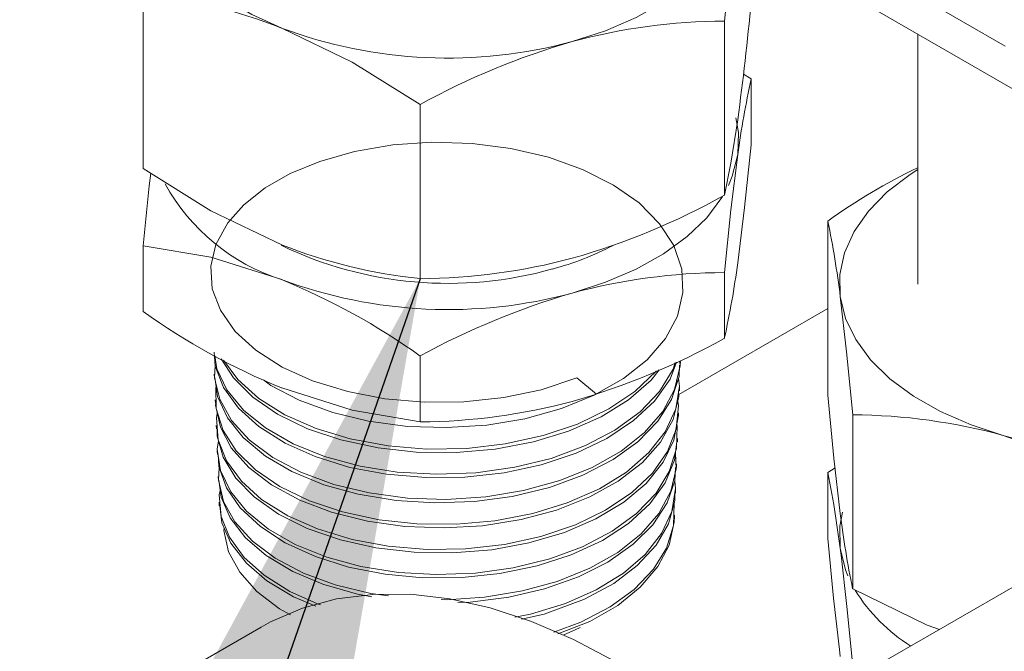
# Model space of a CAD drawing. Header units: millimetres. Extents: x 450 to 25135, y 150 to 17673.
# Tile 8 of 201: x 3639 to 3812, y 1999 to 2110. Entities that reach past the tile are written whole.
import ezdxf

# ---------------------------------------------------------------- set-up
doc = ezdxf.new("R2010")
doc.units = ezdxf.units.MM
doc.linetypes.add('SLD-Continua', pattern=[0])
doc.layers.add('COTAS', color=1, linetype='SLD-Continua')
doc.layers.add('OCULTA', color=8, linetype='SLD-Continua')
doc.styles.get("Standard").update_dxf_attribs({"font": 'ARIALN.TTF'})
doc.dimstyles.new('SLDDIMSTYLE0', dxfattribs={"dimtxt": 0.18, "dimasz": 105, "dimexe": 0, "dimexo": 0.0625, "dimgap": 0, "dimtad": 0, "dimtih": 1, "dimtoh": 1, "dimdec": 0, "dimrnd": 1e-09, "dimzin": 0, "dimdsep": 46, "dimtxsty": 'Standard', "dimsah": 1, "dimcen": 0.09, "dimadec": 0, "dimazin": 0, "dimtfac": 105, "dimtdec": 0, "dimtofl": 0, "dimtmove": 0, "dimatfit": 3, "dimfxl": 1, "dimfrac": 2, "dimtolj": 1, "dimtzin": 0, "dimarcsym": 0})

msp = doc.modelspace()

# ---------------------------------------------------------------- linework, layer by layer
at = {"color": 7, "linetype": 'SLD-Continua', "lineweight": 18, "ltscale": 30}
msp.add_line((3796.79, 2107.83), (3796.79, 2063.84), dxfattribs=at)
at = {"layer": 'COTAS', "linetype": 'SLD-Continua', "lineweight": 18, "ltscale": 30}
for p, q in [((3812.19, 2105.7), (3759.69, 2136.01)), ((3763.83, 2126.85), (3813.96, 2097.91)), ((3660.63, 2084.2), (3660.63, 2114.83)), ((3762.81, 2079.48), (3762.81, 2110.11)), ((3767.53, 2099.93), (3766.16, 2100.79)), ((3767.53, 2099.93), (3767.53, 2088.35)), ((3709.36, 2064.81), (3709.36, 2095.44)), ((3780.99, 2044.32), (3780.99, 2074.95)), ((3660.63, 2070.6), (3660.63, 2059.03)), ((3762.81, 2065.88), (3762.81, 2054.3)), ((3709.36, 2051.21), (3709.36, 2039.64)), ((3755.07, 2049.62), (3755.09, 2050.26)), ((3673.16, 2048.03), (3673.18, 2047.4)), ((3754.9, 2045.12), (3754.92, 2045.75)), ((3673.33, 2043.53), (3673.35, 2042.9)), ((3754.73, 2040.61), (3754.75, 2041.24)), ((3785.37, 2010.25), (3785.37, 2040.88)), ((3673.5, 2039.02), (3673.53, 2038.39)), ((3754.55, 2036.1), (3754.58, 2036.73)), ((3673.67, 2034.52), (3673.7, 2033.88)), ((3754.38, 2031.6), (3754.41, 2032.23)), ((3782.26, 2031.55), (3780.99, 2030.72)), ((3780.99, 2030.72), (3780.99, 2019.14)), ((3673.85, 2030.01), (3673.87, 2029.38)), ((3754.21, 2027.09), (3754.23, 2027.72)), ((3674.02, 2025.5), (3674.04, 2024.87)), ((3754.04, 2022.58), (3754.06, 2023.21))]:
    msp.add_line(p, q, dxfattribs=at)
at = {"layer": 'COTAS', "linetype": 'SLD-Continua', "lineweight": 18, "ltscale": 30, "flags": 128}
for points in [[(3663, 2135.6), (3662.9, 2131.73), (3663.68, 2127.88), (3665.32, 2124.13), (3667.79, 2120.54), (3671.06, 2117.16), (3675.07, 2114.05), (3679.74, 2111.28), (3685, 2108.88)], [(3736.08, 2106.51), (3741.94, 2108.4), (3747.31, 2110.71), (3752.12, 2113.41), (3756.28, 2116.44), (3759.71, 2119.77), (3762.37, 2123.32), (3764.13, 2126.87)], [(3764.61, 2126.41), (3763.9, 2120.61), (3762.81, 2110.11)], [(3709.36, 2095.44), (3697.42, 2102.9), (3685, 2108.88)], [(3762.81, 2079.48), (3763.96, 2085.11), (3765.17, 2092.77)], [(3765.17, 2086.64), (3765.27, 2090.51), (3764.84, 2093.11)], [(3740.32, 2044.53), (3736.9, 2047.36), (3730.62, 2045.29), (3724.06, 2043.9), (3717.03, 2043.14), (3710.11, 2043.07), (3703.11, 2043.69), (3696.61, 2044.95), (3690.43, 2046.86), (3685.09, 2049.28), (3680.43, 2052.26), (3676.85, 2055.55), (3674.23, 2059.25), (3672.81, 2063.03), (3672.53, 2067.01), (3673.42, 2070.85), (3675.52, 2074.65), (3678.34, 2077.82), (3682.09, 2080.77), (3686.5, 2083.3), (3691.69, 2085.44), (3697.8, 2087.18), (3704.56, 2088.34), (3711.39, 2088.8), (3718.49, 2088.59), (3725.27, 2087.72), (3731.92, 2086.16), (3737.88, 2084.03), (3743.33, 2081.28), (3747.81, 2078.13), (3751.44, 2074.48), (3753.92, 2070.65), (3755.33, 2066.51), (3755.54, 2062.41), (3754.56, 2058.23), (3752.48, 2054.31), (3749.23, 2050.55), (3745.09, 2047.25), (3739.93, 2044.31), (3734.2, 2041.98), (3727.73, 2040.19), (3721.05, 2039.08), (3713.99, 2038.62), (3707.12, 2038.84), (3700.26, 2039.75), (3693.98, 2041.27), (3688.1, 2043.43), (3683.12, 2046.05), (3681.82, 2047.02)], [(3767.53, 2088.35), (3766.37, 2077.3), (3765.17, 2067.59)], [(3762.81, 2065.88), (3763.96, 2076.93), (3765.17, 2086.64)], [(3763.53, 2081.22), (3764.2, 2082.81), (3765.17, 2086.64)], [(3660.63, 2084.2), (3672.57, 2076.74), (3685, 2070.77)], [(3796.79, 2084.01), (3795.47, 2083.16), (3791.44, 2080.07), (3788.13, 2076.7), (3785.62, 2073.11), (3783.94, 2069.36), (3783.12, 2065.52), (3783.18, 2061.65)], [(3662, 2083.35), (3661.73, 2081.11), (3660.63, 2070.6)], [(3736.08, 2062.28), (3741.94, 2064.17), (3747.31, 2066.48), (3752.12, 2069.18), (3756.28, 2072.21), (3759.71, 2075.54), (3762.37, 2079.09), (3762.49, 2079.29)], [(3660.63, 2070.6), (3672.57, 2068.57), (3685, 2064.65)], [(3783.18, 2061.65), (3784.11, 2057.82), (3785.9, 2054.09), (3788.52, 2050.53), (3791.92, 2047.19), (3796.05, 2044.14), (3800.83, 2041.43), (3806.18, 2039.1), (3812.02, 2037.19)], [(3785.37, 2040.88), (3784.3, 2051.94), (3783.18, 2061.65)], [(3754.42, 2050.12), (3753.26, 2047.17), (3750.54, 2043.3), (3746.87, 2039.85), (3742.15, 2036.71), (3736.78, 2034.15), (3730.6, 2032.09), (3724.13, 2030.7), (3717.19, 2029.92), (3710.36, 2029.84), (3703.44, 2030.43), (3697.01, 2031.64), (3690.89, 2033.52), (3685.59, 2035.89), (3680.97, 2038.82), (3677.4, 2042.06), (3674.78, 2045.7), (3673.34, 2049.44), (3673.15, 2051.91)], [(3673.24, 2051.27), (3673.62, 2048.98), (3675.38, 2045.29), (3678.3, 2041.72), (3682.15, 2038.58), (3687.02, 2035.78), (3692.52, 2033.56), (3698.8, 2031.85), (3705.33, 2030.81), (3712.3, 2030.41), (3719.13, 2030.69), (3726.01, 2031.65), (3732.37, 2033.22), (3738.38, 2035.45), (3743.55, 2038.15), (3748.02, 2041.41), (3751.42, 2044.96), (3753.83, 2048.89), (3754.19, 2050.05)], [(3673.34, 2049.53), (3673.2, 2047.37), (3674.11, 2043.6), (3676.19, 2039.86), (3679.28, 2036.49), (3683.45, 2033.37), (3688.37, 2030.77), (3694.17, 2028.64), (3700.37, 2027.14), (3707.14, 2026.23), (3713.92, 2026.01), (3720.9, 2026.46), (3727.5, 2027.55), (3733.9, 2029.31), (3739.57, 2031.61), (3744.67, 2034.51), (3748.77, 2037.77), (3751.99, 2041.48), (3754.06, 2045.35), (3755.04, 2049.48), (3755, 2050.26)], [(3754.93, 2049.63), (3754.86, 2047.64), (3753.53, 2043.54), (3751.14, 2039.74), (3747.62, 2036.12), (3743.25, 2032.99), (3737.92, 2030.24), (3732.07, 2028.11), (3725.54, 2026.53), (3718.87, 2025.64), (3711.87, 2025.39), (3705.13, 2025.81), (3698.45, 2026.91), (3692.41, 2028.59), (3686.81, 2030.89), (3682.14, 2033.62), (3678.25, 2036.86), (3675.47, 2040.32), (3673.73, 2044.11), (3673.25, 2047.41)], [(3751.37, 2048.76), (3749.96, 2046.97), (3745.94, 2043.49), (3741.14, 2040.54), (3735.43, 2038.02), (3729.27, 2036.15), (3722.51, 2034.86), (3715.7, 2034.26), (3708.64, 2034.33), (3701.94, 2035.06), (3695.4, 2036.46), (3689.56, 2038.42), (3684.27, 2041), (3679.96, 2043.95), (3676.51, 2047.38), (3674.39, 2050.71)], [(3674.78, 2050.51), (3677.29, 2047.08), (3681.01, 2043.74), (3685.56, 2040.9), (3691.06, 2038.46), (3697.05, 2036.65), (3703.7, 2035.42), (3710.47, 2034.86), (3717.53, 2034.97), (3724.3, 2035.75), (3730.97, 2037.21), (3736.98, 2039.24), (3742.51, 2041.9), (3747.09, 2044.97), (3750.85, 2048.55), (3750.86, 2048.56)], [(3673.47, 2045.87), (3673.44, 2045.76), (3673.48, 2041.97), (3674.7, 2038.13), (3676.99, 2034.57), (3680.41, 2031.19), (3684.67, 2028.27), (3689.91, 2025.74), (3695.68, 2023.81), (3702.14, 2022.42), (3708.77, 2021.71), (3715.73, 2021.65), (3722.46, 2022.25), (3729.14, 2023.53), (3735.21, 2025.39), (3740.85, 2027.88), (3745.59, 2030.8), (3749.55, 2034.24), (3752.42, 2037.9), (3754.26, 2041.91), (3754.93, 2045.93), (3754.76, 2047.34)], [(3754.78, 2045.12), (3754.81, 2044.02), (3753.79, 2040.03), (3751.6, 2036.09), (3748.42, 2032.51), (3744.16, 2029.2), (3739.17, 2026.43), (3733.32, 2024.11), (3727.1, 2022.44), (3720.32, 2021.37), (3713.56, 2020.98), (3706.62, 2021.25), (3700.09, 2022.17), (3693.77, 2023.75), (3688.2, 2025.85), (3683.22, 2028.54), (3679.24, 2031.59), (3676.15, 2035.07), (3674.22, 2038.69), (3673.37, 2042.56), (3673.4, 2042.9)], [(3709.36, 2039.64), (3697.42, 2041.67), (3685, 2045.59)], [(3780.99, 2044.32), (3782.07, 2033.26), (3783.18, 2023.55)], [(3673.69, 2041.12), (3673.52, 2040.35), (3673.86, 2036.47), (3675.31, 2032.79), (3677.92, 2029.2), (3681.48, 2026.01), (3686.07, 2023.13), (3691.32, 2020.8), (3697.38, 2018.97), (3703.74, 2017.79), (3710.58, 2017.22), (3717.32, 2017.32), (3724.18, 2018.1), (3730.55, 2019.5), (3736.64, 2021.55), (3741.93, 2024.09), (3746.57, 2027.2), (3750.17, 2030.62), (3752.84, 2034.45), (3754.35, 2038.37), (3754.74, 2042.49), (3754.61, 2043.21)], [(3754.71, 2040.61), (3754.72, 2040.52), (3753.94, 2036.41), (3752.07, 2032.55), (3749.05, 2028.81), (3745.14, 2025.52), (3740.22, 2022.56), (3734.71, 2020.19), (3728.44, 2018.34), (3721.95, 2017.15), (3715.05, 2016.6), (3708.31, 2016.71), (3701.55, 2017.5), (3695.33, 2018.89), (3689.47, 2020.91), (3684.47, 2023.41), (3680.18, 2026.43), (3676.96, 2029.73), (3674.72, 2033.4), (3673.64, 2037.12), (3673.66, 2038.39)], [(3673.87, 2036.31), (3673.67, 2034.83), (3674.27, 2031.09), (3676.04, 2027.36), (3678.83, 2023.95), (3682.71, 2020.77), (3687.36, 2018.1), (3692.92, 2015.85), (3698.92, 2014.22), (3705.52, 2013.16), (3712.18, 2012.78), (3719.09, 2013.05), (3725.67, 2013.97), (3732.11, 2015.55), (3737.86, 2017.68), (3743.09, 2020.41), (3747.37, 2023.53), (3750.81, 2027.12), (3753.13, 2030.88), (3754.39, 2034.93), (3754.49, 2038.93), (3754.45, 2039.09)], [(3838.67, 2026.03), (3825.61, 2032.38), (3812.02, 2037.19)], [(3754.47, 2036.11), (3754.07, 2032.9), (3752.41, 2028.9), (3749.73, 2025.22), (3745.94, 2021.76), (3741.37, 2018.79), (3735.88, 2016.24), (3729.93, 2014.31), (3723.36, 2012.95), (3716.71, 2012.26), (3709.8, 2012.22), (3703.2, 2012.83), (3696.73, 2014.11), (3690.93, 2015.95), (3685.62, 2018.38), (3681.27, 2021.21), (3677.73, 2024.52), (3675.32, 2028.01), (3673.95, 2031.8), (3673.84, 2033.89)], [(3713.04, 2008.4), (3713.97, 2008.37), (3720.64, 2008.8), (3727.32, 2009.9), (3733.44, 2011.58), (3739.18, 2013.91), (3744.06, 2016.67), (3748.21, 2019.97), (3751.3, 2023.52), (3753.4, 2027.43), (3754.35, 2031.38), (3754.22, 2034.13)], [(3674.02, 2031.6), (3673.88, 2029.44), (3674.79, 2025.62), (3676.77, 2022.06), (3679.88, 2018.64), (3683.87, 2015.66), (3688.84, 2013.03), (3694.38, 2010.99), (3700.65, 2009.47), (3703.78, 2009.05)], [(3754.24, 2031.6), (3754.1, 2029.28), (3752.75, 2025.37), (3750.25, 2021.54), (3746.8, 2018.11), (3742.32, 2014.97), (3737.17, 2012.38), (3731.2, 2010.27), (3724.93, 2008.81), (3718.16, 2007.95), (3715.96, 2007.88)], [(3780.99, 2030.72), (3782.07, 2025.09), (3783.18, 2017.42)], [(3700.86, 2008.89), (3698.32, 2009.33), (3692.24, 2011.07), (3686.95, 2013.31), (3682.29, 2016.11), (3678.64, 2019.23), (3675.92, 2022.75), (3674.34, 2026.38), (3673.97, 2029.38)], [(3725.97, 2005.3), (3728.75, 2005.83), (3734.9, 2007.71), (3740.29, 2010.09), (3745.09, 2013.04), (3748.88, 2016.32), (3751.79, 2020.03), (3753.56, 2023.86), (3754.24, 2027.93), (3754.09, 2029.23)], [(3674.2, 2027.56), (3674.03, 2026.8), (3674.37, 2022.98), (3675.81, 2019.34), (3678.39, 2015.8), (3681.9, 2012.66), (3686.43, 2009.81), (3691.27, 2007.65), (3691.83, 2007.48)], [(3754.09, 2027.09), (3754.1, 2025.76), (3752.97, 2021.73), (3750.8, 2017.97), (3747.5, 2014.38), (3743.36, 2011.24), (3738.25, 2008.47), (3731.12, 2005.85), (3727.14, 2004.92)], [(3691.01, 2007.2), (3687.06, 2008.88), (3682.42, 2011.66), (3678.79, 2014.77), (3676.08, 2018.28), (3674.51, 2021.89), (3674.14, 2024.87)], [(3732.86, 2002.65), (3737.56, 2004.4), (3742.73, 2007.1), (3746.95, 2010.18), (3750.35, 2013.72), (3752.64, 2017.44), (3753.88, 2021.44), (3753.98, 2025.33)], [(3783.55, 2023.76), (3783.12, 2021.29), (3783.18, 2017.42)], [(3753.97, 2022.58), (3754, 2022.02), (3753.1, 2017.98), (3751.14, 2014.2), (3748.04, 2010.57), (3744.09, 2007.37), (3739.15, 2004.52), (3733.56, 2002.38)], [(3686.55, 2005.72), (3684.6, 2006.78), (3680.63, 2009.81), (3677.63, 2013.19), (3675.68, 2016.81), (3674.85, 2020.54), (3674.89, 2021.03)], [(3783.18, 1998.37), (3783.03, 1999.6), (3782.01, 2008.64), (3780.99, 2019.14)], [(3783.18, 2017.42), (3784.11, 2013.59), (3784.53, 2012.54)], [(3783.18, 2017.42), (3783.34, 2016.19), (3784.35, 2007.16), (3785.37, 1996.65)], [(3785.37, 2010.25), (3798.43, 2003.9), (3800.64, 2003.12)], [(3737.48, 2003.49), (3736.57, 2003.04), (3734.58, 2002.17)]]:
    msp.add_lwpolyline(points, dxfattribs=at)
at = {"layer": 'COTAS', "linetype": 'SLD-Continua', "lineweight": 18, "ltscale": 900}
for centre, radius, start, end in [((3651.28, 2023.81), 91.5, 68.3824, 84.1356), ((3272.89, 2159.31), 496.75, 352.3023, 354.7129), ((3763.17, 2006.28), 103.83, 90.1985, 105.1209), ((3714.22, 2187.24), 83.64, 249.5498, 285.1535), ((3773.14, 1979.25), 132.55, 106.2356, 118.7647), ((3921.28, 2065.74), 157.5, 167.4615, 172.373), ((3844.88, 1985.19), 110.18, 115.8809, 125.4426), ((3695.84, 2098.71), 35.74, 208.756, 252.3359), ((3701.34, 2190.08), 126.54, 285.9367, 299.0635), ((3614.45, 2040.71), 170.03, 7.0735, 11.6157), ((3714.25, 2131.77), 67.78, 244.3364, 285.7011), ((3718.69, 2155.78), 91.44, 248.3766, 264.1401), ((3719.52, 2115.87), 51.06, 284.8375, 297.7032), ((3708.68, 2170.96), 106.15, 270.3632, 284.9574), ((3609.05, 2088.5), 157.51, 347.4603, 352.3718), ((3763.16, 1962.09), 103.79, 90.196, 105.1246), ((3639.64, 1953.59), 119.96, 54.4695, 67.7865), ((3714.22, 2143.02), 83.64, 249.5504, 285.1529), ((3773.22, 1934.84), 132.75, 106.2452, 118.7551), ((3730.29, 2156.56), 119.85, 234.4641, 247.793), ((3701.33, 2164.91), 126.54, 285.9372, 299.0631), ((3708.69, 2145.78), 106.15, 270.3623, 284.957), ((3784.76, 1938.31), 102.57, 74.5902, 89.6612), ((3834.16, 2117.93), 83.72, 254.6605, 290.2416), ((3951.17, 2044.36), 169.28, 187.0619, 191.6244), ((3811.66, 2026.03), 30.41, 211.7809, 238.1215)]:
    msp.add_arc(centre, radius, start, end, dxfattribs=at)
at = {"layer": 'OCULTA', "linetype": 'SLD-Continua', "lineweight": 18, "ltscale": 30}
for p, q in [((3978.31, 2105.69), (3764.77, 1982.41)), ((3754.8, 2044.45), (3780.99, 2059.57)), ((3754.8, 2044.45), (3780.99, 2059.57)), ((3754.8, 2044.45), (3780.99, 2059.57)), ((3754.8, 2044.45), (3780.99, 2059.57)), ((3754.8, 2044.45), (3780.99, 2059.57)), ((3681.38, 2003.55), (3646.03, 1983.14))]:
    msp.add_line(p, q, dxfattribs=at)
at = {"layer": 'OCULTA', "linetype": 'SLD-Continua', "lineweight": 18, "ltscale": 30, "flags": 128}
msp.add_lwpolyline([(3792.86, 1951.98), (3786.51, 1960.1), (3779.85, 1967.77), (3772.94, 1974.92), (3765.82, 1981.51), (3758.54, 1987.48), (3751.17, 1992.81), (3743.74, 1997.45), (3736.31, 2001.36), (3728.93, 2004.52), (3721.67, 2006.91), (3714.55, 2008.51), (3707.65, 2009.31), (3701, 2009.3), (3694.66, 2008.49), (3688.66, 2006.87), (3683.06, 2004.47), (3681.38, 2003.55)], dxfattribs=at)

# ---------------------------------------------------------------- leaders
at = {"layer": 'COTAS', "ltscale": 30}
msp.add_leader([(3709.36, 2064.81), (3560.09, 1636.75)], dimstyle='SLDDIMSTYLE0', dxfattribs=at)

doc.saveas('drawing.dxf')
